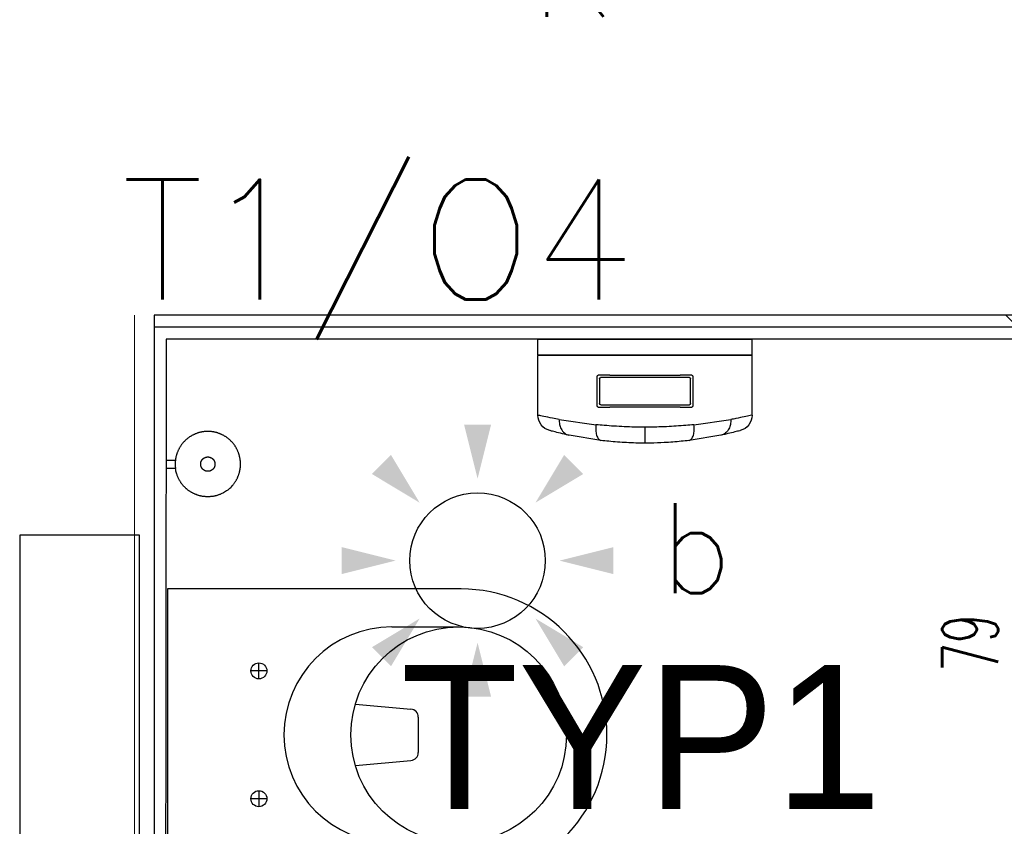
# Model space of a CAD drawing. Header units: centimetres. Extents: x -15121 to 30567, y -60641 to 0.
# Tile 89 of 256: x 4112 to 4236, y -25596 to -25495. Entities that reach past the tile are written whole.
import ezdxf
from ezdxf.enums import TextEntityAlignment as Align

# ---------------------------------------------------------------- set-up
doc = ezdxf.new("R2010")
doc.units = ezdxf.units.CM
doc.header["$LTSCALE"] = 60
for name, color, linetype in [('AIKA lampy sanitariaty', 3, 'Continuous'), ('AIKA sanitariaty', 7, 'Continuous'), ('AIKA TYNK', 5, 'Continuous'), ('AIKA widoki wymiarowanie', 7, 'Continuous'), ('AIKA widokowe', 7, 'Continuous'), ('E_Oświetlenie - czujki ruchu', 3, 'Continuous'), ('E_Oświetlenie - Numer obwodu', 1, 'Continuous'), ('E_Oświetlenie - Opis', 4, 'Continuous')]:
    doc.layers.add(name, color=color, linetype=linetype)
doc.layers.add('opisy', color=1, linetype='Continuous', lineweight=15)
doc.styles.add('SIMPLEX', font='simplex', dxfattribs={"width": 0.85})
doc.styles.add('TableTextStyle', font='txt')
doc.styles.add('wymiar', font='txt.shx', dxfattribs={"width": 0.6})
doc.dimstyles.new('Dwudziestka', dxfattribs={"dimtxt": 7, "dimasz": 0.7, "dimexe": 5, "dimexo": 0, "dimgap": 2.5, "dimtad": 1, "dimtoh": 1, "dimdec": 3, "dimrnd": 0.5, "dimdsep": 46, "dimtxsty": 'wymiar', "dimblk": 'znacznik', "dimcen": 0, "dimdle": 5, "dimse1": 1, "dimse2": 1, "dimclrd": 256, "dimclre": 256, "dimclrt": 256, "dimadec": 0, "dimazin": 0, "dimtfac": 0.4, "dimtdec": 3, "dimtix": 1, "dimtofl": 0, "dimtmove": 2, "dimatfit": 3, "dimldrblk": 'znacznik', "dimfxl": 1, "dimtolj": 1, "dimarcsym": 0})

# ---------------------------------------------------------------- blocks, each defined once
blk = doc.blocks.new('toaleta top')
at = {"layer": 'AIKA sanitariaty'}
for p, q in [((-18.25, 39.75), (-18.25, 3)), ((-13.5, 31.08), (-13.5, 39.45)), ((13.5, 31.08), (13.5, 39.45)), ((18.25, 39.75), (18.25, 3)), ((-3.85, 26.52), (-3.22, 33.48)), ((-2.22, 34.39), (2.22, 34.39)), ((3.85, 26.52), (3.22, 33.48)), ((-8, 15.44), (-8, 13.44)), ((8, 15.44), (8, 13.44)), ((-7, 14.44), (-9, 14.44)), ((7, 14.44), (9, 14.44)), ((-18.25, 3), (18.25, 3)), ((25, -0.5), (-25, -0.5)), ((-25, -0.5), (-25, -15.5)), ((25, -15.5), (25, -0.5)), ((-25, -15.5), (25, -15.5))]:
    blk.add_line(p, q, dxfattribs=at)
for centre, radius in [((0, 39.45), 13.5), ((-8, 14.44), 1), ((8, 14.44), 1)]:
    blk.add_circle(centre, radius, dxfattribs=at)
for centre, radius, start, end in [((0, 39.75), 18.25, 0, 180), ((-2.22, 33.39), 1, 90, 174.822), ((2.22, 33.39), 1, 5.178, 90), ((0, 31.08), 13.5, 180, 0)]:
    blk.add_arc(centre, radius, start, end, dxfattribs=at)
blk = doc.blocks.new('opis lamp')
at = {"layer": 'E_Oświetlenie - Numer obwodu', "style": 'SIMPLEX'}
blk.add_attdef('OBWÓD', text='', height=15, dxfattribs=at).set_placement((-9.46, -1.18), align=Align.CENTER)
at = {"layer": 'E_Oświetlenie - Opis', "style": 'SIMPLEX'}
blk.add_attdef('OPIS1', (55.72, 42.77), '', height=15, dxfattribs=at)
blk = doc.blocks.new('Czujka ruchu 360')
at = {"layer": 'E_Oświetlenie - czujki ruchu'}
blk.add_circle((0, 0), 11.31, dxfattribs=at)
for points in [[(0, 13.68), (-2.25, 22.68), (2.25, 22.68), (-2.25, 22.68)], [(-9.67, 9.67), (-17.63, 14.45), (-14.45, 17.63), (-17.63, 14.45)], [(9.67, 9.67), (17.63, 14.45), (14.45, 17.63), (17.63, 14.45)], [(-13.68, 0), (-22.68, -2.25), (-22.68, 2.25), (-22.68, -2.25)], [(13.68, 0), (22.68, -2.25), (22.68, 2.25), (22.68, -2.25)], [(-9.67, -9.67), (-14.45, -17.63), (-17.63, -14.45), (-14.45, -17.63)], [(9.67, -9.67), (14.45, -17.63), (17.63, -14.45), (14.45, -17.63)], [(0, -13.68), (-2.25, -22.68), (2.25, -22.68), (-2.25, -22.68)]]:
    blk.add_solid(points, dxfattribs=at)
at = {"layer": 'E_Oświetlenie - Numer obwodu', "style": 'SIMPLEX'}
blk.add_attdef('OBWÓD', text='', height=15, dxfattribs=at).set_placement((0, -42.53), align=Align.CENTER)
at = {"layer": 'E_Oświetlenie - Opis', "style": 'SIMPLEX'}
for tag, p in [('SYMBOL', (-34.22, 26.89)), ('OPIS1', (26.83, -1.12))]:
    blk.add_attdef(tag, p, '', height=15, dxfattribs=at)
blk = doc.blocks.new('sl dozownik papieru rzut')
at = {"layer": 'AIKA sanitariaty'}
for p, q in [((13.4, 0), (-13.4, 0)), ((-13.4, -1.95), (-13.4, 0)), ((13.4, -1.95), (13.4, 0)), ((13.4, -1.95), (-13.4, -1.95)), ((-13.4, -2.05), (13.4, -2.05)), ((-13.4, -9.49), (-13.4, -2.05)), ((-13.35, -2), (13.35, -2)), ((13.4, -9.49), (13.4, -2.05)), ((-6, -4.65), (-6, -8.35)), ((-5.85, -4.5), (-4.39, -4.5)), ((-5.55, -4.8), (5.58, -4.8)), ((4.39, -4.5), (-4.39, -4.5)), ((4.39, -4.5), (5.85, -4.5)), ((6, -8.35), (6, -4.65)), ((-5.7, -8.05), (-5.7, -4.95)), ((5.7, -4.95), (5.7, -8.05)), ((-4.39, -8.5), (-5.85, -8.5)), ((5.55, -8.2), (-5.55, -8.2)), ((-4.39, -8.5), (4.39, -8.5)), ((5.85, -8.5), (4.39, -8.5)), ((-6.13, -10.69), (-10.73, -10.04)), ((0, -13), (0, -11)), ((10.73, -10.04), (6.13, -10.69)), ((-9.5, -12.01), (-5.51, -12.67)), ((5.51, -12.67), (9.5, -12.01))]:
    blk.add_line(p, q, dxfattribs=at)
for centre, radius, start, end in [((-13.35, -1.95), 0.05, 180, 270), ((-13.35, -2.05), 0.05, 90, 180), ((13.35, -1.95), 0.05, 270, 0), ((13.35, -2.05), 0.05, 0, 90), ((-5.85, -4.65), 0.15, 90, 180), ((-5.55, -4.95), 0.15, 90, 180), ((5.55, -4.95), 0.15, 0, 90), ((5.85, -4.65), 0.15, 0, 90), ((-5.85, -8.35), 0.15, 180, 270), ((-5.55, -8.05), 0.15, 180, 270), ((5.55, -8.05), 0.15, 270, 0), ((5.85, -8.35), 0.15, 270, 0), ((-11.4, -9.49), 2, 180, 254.9453), ((11.4, -9.49), 2, 285.0547, 0)]:
    blk.add_arc(centre, radius, start, end, dxfattribs=at)
for points, knots in [([(-13.4, -9.49), (-13.4, -9.49), (-13.32, -9.51), (-12.98, -9.59), (-12.73, -9.64), (-12.12, -9.77), (-11.78, -9.84), (-11.18, -9.96), (-10.96, -10), (-10.73, -10.04)], [719.365815, 719.365815, 719.365815, 719.365815, 741.542046, 741.542046, 763.718271, 763.718271, 782.93566, 782.93566, 792.832229, 792.832229, 792.832229, 792.832229]), ([(10.73, -10.04), (11.04, -9.98), (11.33, -9.93), (12.01, -9.8), (12.37, -9.72), (12.8, -9.63), (12.92, -9.6), (13.13, -9.55), (13.21, -9.54), (13.36, -9.5), (13.4, -9.49), (13.4, -9.49)], [645.89816, 645.89816, 645.89816, 645.89816, 659.198751, 659.198751, 681.041661, 681.041661, 692.345192, 692.345192, 703.648717, 703.648717, 719.365815, 719.365815, 719.365815, 719.365815]), ([(-10.73, -10.04), (-10.73, -10.04), (-10.73, -10.04), (-10.73, -10.05), (-10.73, -10.05), (-10.73, -10.07), (-10.73, -10.07), (-10.73, -10.09), (-10.73, -10.11), (-10.74, -10.14), (-10.74, -10.17), (-10.74, -10.25), (-10.73, -10.3), (-10.73, -10.45), (-10.71, -10.55), (-10.66, -10.85), (-10.59, -11.03), (-10.4, -11.41), (-10.26, -11.59), (-9.92, -11.86), (-9.73, -11.96), (-9.53, -12)], [-0.008999, -0.008999, -0.008999, -0.008999, 0, 0, 0.195131, 0.195131, 0.390205, 0.390205, 0.780355, 0.780355, 1.560665, 1.560665, 3.121408, 3.121408, 6.243965, 6.243965, 12.498055, 12.498055, 20.307105, 20.307105, 28.11533, 28.11533, 28.11533, 28.11533]), ([(-5.51, -12.67), (-5.63, -12.65), (-5.73, -12.58), (-5.92, -12.35), (-6, -12.19), (-6.11, -11.81), (-6.14, -11.61), (-6.17, -11.16), (-6.16, -10.93), (-6.13, -10.69), (-6.13, -10.69), (-6.13, -10.69)], [0, 0, 0, 0, 7.811334, 7.811334, 15.623566, 15.623566, 22.812435, 22.812435, 29.999926, 29.999926, 30.008028, 30.008028, 30.008028, 30.008028]), ([(-6.13, -10.69), (-5.79, -10.72), (-5.45, -10.76), (-4.32, -10.85), (-3.52, -10.9), (-2.07, -10.97), (-1.42, -10.99), (-0.51, -11), (-0.26, -11), (0, -11)], [665.068332, 665.068332, 665.068332, 665.068332, 674.873359, 674.873359, 696.15174, 696.15174, 712.840829, 712.840829, 719.36757, 719.36757, 719.36757, 719.36757]), ([(0, -11), (0.44, -11), (0.87, -11), (1.74, -10.98), (2.17, -10.96), (3.02, -10.93), (3.45, -10.9), (4.28, -10.85), (4.69, -10.82), (5.45, -10.76), (5.79, -10.72), (6.13, -10.69)], [719.36757, 719.36757, 719.36757, 719.36757, 730.491124, 730.491124, 741.614678, 741.614678, 752.738229, 752.738229, 763.861781, 763.861781, 773.666807, 773.666807, 773.666807, 773.666807]), ([(6.13, -10.69), (6.13, -10.69), (6.13, -10.69), (6.13, -10.7), (6.13, -10.7), (6.14, -10.72), (6.14, -10.73), (6.14, -10.75), (6.14, -10.76), (6.14, -10.81), (6.15, -10.84), (6.15, -10.93), (6.16, -10.98), (6.16, -11.16), (6.16, -11.27), (6.14, -11.61), (6.11, -11.81), (6, -12.19), (5.92, -12.35), (5.73, -12.58), (5.63, -12.65), (5.51, -12.67)], [-0.008087, -0.008087, -0.008087, -0.008087, 0, 0, 0.223897, 0.223897, 0.447699, 0.447699, 0.895311, 0.895311, 1.790581, 1.790581, 3.581414, 3.581414, 7.165142, 7.165142, 14.347918, 14.347918, 22.153528, 22.153528, 29.958241, 29.958241, 29.958241, 29.958241]), ([(10.73, -10.04), (10.73, -10.04), (10.73, -10.04), (10.74, -10.25), (10.73, -10.45), (10.66, -10.85), (10.59, -11.03), (10.4, -11.41), (10.26, -11.59), (9.92, -11.86), (9.73, -11.96), (9.53, -12)], [-0.008936, -0.008936, -0.008936, -0.008936, 0, 0, 6.258249, 6.258249, 12.51788, 12.51788, 20.330205, 20.330205, 28.1424, 28.1424, 28.1424, 28.1424]), ([(-11.92, -11.42), (-11.92, -11.42), (-11.84, -11.45), (-11.55, -11.52), (-11.32, -11.58), (-10.78, -11.72), (-10.47, -11.79), (-9.94, -11.91), (-9.74, -11.96), (-9.53, -12)], [719.365815, 719.365815, 719.365815, 719.365815, 741.542046, 741.542046, 763.718271, 763.718271, 782.93566, 782.93566, 793.101387, 793.101387, 793.101387, 793.101387]), ([(-9.53, -12), (-9.53, -12), (-9.52, -12), (-9.52, -12), (-9.51, -12), (-9.51, -12), (-9.5, -12.01), (-9.5, -12.01), (-9.5, -12.01), (-9.5, -12.01)], [125.169211, 125.169211, 125.169211, 125.169211, 125.262842, 125.262842, 125.558179, 125.558179, 125.889339, 125.889339, 126.290447, 126.290447, 126.290447, 126.290447]), ([(9.5, -12.01), (9.5, -12.01), (9.5, -12.01), (9.51, -12), (9.51, -12), (9.52, -12), (9.52, -12), (9.53, -12)], [0, 0, 0, 0, 0.4713843, 0.4713843, 0.7522977, 0.7522977, 0.8768388, 0.8768388, 0.8768388, 0.8768388]), ([(9.53, -12), (9.81, -11.94), (10.07, -11.88), (10.69, -11.74), (11, -11.66), (11.38, -11.57), (11.49, -11.54), (11.68, -11.49), (11.75, -11.47), (11.88, -11.44), (11.92, -11.42), (11.92, -11.42)], [645.629, 645.629, 645.629, 645.629, 659.198751, 659.198751, 681.041661, 681.041661, 692.345192, 692.345192, 703.648717, 703.648717, 719.365815, 719.365815, 719.365815, 719.365815]), ([(-5.51, -12.67), (-5.51, -12.67), (-5.51, -12.67), (-5.5, -12.67), (-5.5, -12.67), (-5.5, -12.67)], [25.154736, 25.154736, 25.154736, 25.154736, 25.2068571, 25.2068571, 25.5412471, 25.5412471, 25.5412471, 25.5412471]), ([(-5.5, -12.67), (-5.18, -12.71), (-4.86, -12.74), (-3.85, -12.84), (-3.14, -12.9), (-1.84, -12.97), (-1.26, -12.99), (-0.45, -13), (-0.23, -13), (0, -13)], [664.576978, 664.576978, 664.576978, 664.576978, 674.873359, 674.873359, 696.15174, 696.15174, 712.840829, 712.840829, 719.36757, 719.36757, 719.36757, 719.36757]), ([(0, -13), (0.39, -13), (0.78, -13), (1.55, -12.98), (1.93, -12.96), (2.69, -12.92), (3.07, -12.9), (3.81, -12.84), (4.17, -12.81), (4.86, -12.74), (5.18, -12.71), (5.5, -12.67)], [719.36757, 719.36757, 719.36757, 719.36757, 730.491124, 730.491124, 741.614678, 741.614678, 752.738229, 752.738229, 763.861781, 763.861781, 774.158161, 774.158161, 774.158161, 774.158161]), ([(5.5, -12.67), (5.5, -12.67), (5.5, -12.67), (5.51, -12.67), (5.51, -12.67), (5.51, -12.67)], [0, 0, 0, 0, 0.3582778, 0.3582778, 0.4217256, 0.4217256, 0.4217256, 0.4217256])]:
    blk.add_open_spline(points, degree=3, knots=knots, dxfattribs=at)
blk = doc.blocks.new('sl szczotka rzut')
at = {"layer": 'AIKA sanitariaty', "transparency": 33554610}
for p, q in [((22238.01, -28535.25), (22238.01, -28534.12)), ((22239.01, -28535.25), (22239.01, -28534.12)), ((22239.01, -28535.25), (22238.01, -28535.25))]:
    blk.add_line(p, q, dxfattribs=at)
for points in [[(22235.26, -28527.56), (22235.39, -28527.42), (22235.5, -28527.29), (22235.6, -28527.19), (22235.69, -28527.1), (22235.78, -28527.02), (22235.85, -28526.95), (22235.92, -28526.89), (22235.99, -28526.84), (22236.06, -28526.79), (22236.12, -28526.74), (22236.18, -28526.7), (22236.24, -28526.66), (22236.3, -28526.62), (22236.35, -28526.58), (22236.41, -28526.55), (22236.47, -28526.51), (22236.53, -28526.48), (22236.59, -28526.45), (22236.65, -28526.42), (22236.71, -28526.39), (22236.77, -28526.36), (22236.83, -28526.33), (22236.89, -28526.3), (22236.95, -28526.28), (22237.01, -28526.25), (22237.07, -28526.23), (22237.14, -28526.2), (22237.2, -28526.18), (22237.26, -28526.16), (22237.33, -28526.14), (22237.39, -28526.12), (22237.46, -28526.1), (22237.52, -28526.09), (22237.59, -28526.07), (22237.65, -28526.06), (22237.72, -28526.04), (22237.78, -28526.03), (22237.85, -28526.02), (22237.91, -28526.01), (22237.98, -28526), (22238.05, -28525.99), (22238.11, -28525.98), (22238.18, -28525.98), (22238.25, -28525.97), (22238.31, -28525.97), (22238.38, -28525.97), (22238.45, -28525.97), (22238.51, -28525.97), (22238.58, -28525.97), (22238.65, -28525.97), (22238.71, -28525.97), (22238.78, -28525.97), (22238.85, -28525.98), (22238.91, -28525.98), (22238.98, -28525.99), (22239.05, -28526), (22239.11, -28526.01), (22239.18, -28526.02), (22239.25, -28526.03), (22239.31, -28526.04), (22239.38, -28526.06), (22239.44, -28526.07), (22239.51, -28526.09), (22239.57, -28526.1), (22239.64, -28526.12), (22239.7, -28526.14), (22239.76, -28526.16), (22239.83, -28526.18), (22239.89, -28526.2), (22239.95, -28526.23), (22240.02, -28526.25), (22240.08, -28526.28), (22240.14, -28526.3), (22240.2, -28526.33), (22240.26, -28526.36), (22240.32, -28526.39), (22240.38, -28526.42), (22240.44, -28526.45), (22240.5, -28526.48), (22240.56, -28526.51), (22240.62, -28526.55), (22240.67, -28526.58), (22240.73, -28526.62), (22240.79, -28526.65), (22240.84, -28526.69), (22240.9, -28526.73), (22240.95, -28526.77), (22241, -28526.81), (22241.06, -28526.85), (22241.11, -28526.89), (22241.16, -28526.94), (22241.21, -28526.98), (22241.26, -28527.02), (22241.31, -28527.07), (22241.36, -28527.12), (22241.41, -28527.16), (22241.45, -28527.21), (22241.5, -28527.26), (22241.54, -28527.31), (22241.59, -28527.36), (22241.63, -28527.41), (22241.67, -28527.46), (22241.72, -28527.51), (22241.76, -28527.56), (22241.8, -28527.62), (22241.84, -28527.67), (22241.88, -28527.73), (22241.91, -28527.78), (22241.95, -28527.84), (22241.99, -28527.89), (22242.02, -28527.95), (22242.05, -28528.01), (22242.09, -28528.07), (22242.12, -28528.13), (22242.15, -28528.19), (22242.18, -28528.25), (22242.21, -28528.31), (22242.24, -28528.37), (22242.27, -28528.43), (22242.29, -28528.49), (22242.32, -28528.55), (22242.34, -28528.61), (22242.36, -28528.68), (22242.39, -28528.74), (22242.41, -28528.8), (22242.43, -28528.87), (22242.45, -28528.93), (22242.46, -28529), (22242.48, -28529.06), (22242.5, -28529.13), (22242.51, -28529.19), (22242.52, -28529.26), (22242.54, -28529.32), (22242.55, -28529.39), (22242.56, -28529.45), (22242.57, -28529.52), (22242.58, -28529.59), (22242.58, -28529.65), (22242.59, -28529.72), (22242.59, -28529.79), (22242.6, -28529.85), (22242.6, -28529.92), (22242.6, -28529.99), (22242.6, -28530.05), (22242.6, -28530.12), (22242.6, -28530.19), (22242.6, -28530.25), (22242.59, -28530.32), (22242.59, -28530.39), (22242.58, -28530.45), (22242.58, -28530.52), (22242.57, -28530.59), (22242.56, -28530.65), (22242.55, -28530.72), (22242.54, -28530.79), (22242.52, -28530.85), (22242.51, -28530.92), (22242.5, -28530.98), (22242.48, -28531.05), (22242.46, -28531.11), (22242.45, -28531.18), (22242.43, -28531.24), (22242.41, -28531.3), (22242.39, -28531.37), (22242.36, -28531.43), (22242.34, -28531.49), (22242.32, -28531.56), (22242.29, -28531.62), (22242.27, -28531.68), (22242.24, -28531.74), (22242.21, -28531.8), (22242.18, -28531.86), (22242.15, -28531.92), (22242.12, -28531.98), (22242.09, -28532.04), (22242.05, -28532.1), (22242.02, -28532.16), (22241.99, -28532.21), (22241.95, -28532.27), (22241.91, -28532.33), (22241.88, -28532.38), (22241.84, -28532.44), (22241.8, -28532.49), (22241.76, -28532.54), (22241.72, -28532.6), (22241.67, -28532.65), (22241.63, -28532.7), (22241.59, -28532.75), (22241.54, -28532.8), (22241.5, -28532.85), (22241.45, -28532.9), (22241.41, -28532.94), (22241.36, -28532.99), (22241.31, -28533.04), (22241.26, -28533.08), (22241.21, -28533.13), (22241.16, -28533.17), (22241.11, -28533.21), (22241.06, -28533.26), (22241, -28533.3), (22240.95, -28533.34), (22240.9, -28533.38), (22240.84, -28533.42), (22240.79, -28533.45), (22240.73, -28533.49), (22240.67, -28533.53), (22240.62, -28533.56), (22240.56, -28533.59), (22240.5, -28533.63), (22240.44, -28533.66), (22240.38, -28533.69), (22240.32, -28533.72), (22240.26, -28533.75), (22240.2, -28533.78), (22240.14, -28533.8), (22240.08, -28533.83), (22240.02, -28533.86), (22239.95, -28533.88), (22239.89, -28533.9), (22239.83, -28533.93), (22239.76, -28533.95), (22239.7, -28533.97), (22239.64, -28533.99), (22239.57, -28534), (22239.51, -28534.02), (22239.44, -28534.04), (22239.38, -28534.05), (22239.32, -28534.06), (22239.27, -28534.07), (22239.22, -28534.09), (22239.17, -28534.09), (22239.13, -28534.1), (22239.1, -28534.11), (22239.07, -28534.11), (22239.05, -28534.11), (22239.03, -28534.12), (22239.01, -28534.12), (22238.99, -28534.12), (22238.97, -28534.12), (22238.94, -28534.12), (22238.9, -28534.13), (22238.86, -28534.13), (22238.81, -28534.13), (22238.75, -28534.13), (22238.69, -28534.14), (22238.62, -28534.14), (22238.55, -28534.14), (22238.47, -28534.14), (22238.39, -28534.14), (22238.31, -28534.13), (22238.23, -28534.13), (22238.16, -28534.13), (22238.1, -28534.12), (22238.04, -28534.12), (22238, -28534.12), (22237.98, -28534.12)], [(22235.26, -28527.56), (22235.16, -28527.72), (22235.07, -28527.86), (22234.99, -28527.98), (22234.93, -28528.09), (22234.88, -28528.19), (22234.83, -28528.29), (22234.79, -28528.37), (22234.76, -28528.45), (22234.73, -28528.52), (22234.7, -28528.6), (22234.67, -28528.67), (22234.65, -28528.73), (22234.62, -28528.8), (22234.6, -28528.87), (22234.58, -28528.93), (22234.56, -28529), (22234.55, -28529.06), (22234.53, -28529.13), (22234.52, -28529.19), (22234.5, -28529.26), (22234.49, -28529.32), (22234.48, -28529.39), (22234.47, -28529.45), (22234.46, -28529.52), (22234.45, -28529.59), (22234.45, -28529.65), (22234.44, -28529.72), (22234.43, -28529.79), (22234.43, -28529.85), (22234.43, -28529.92), (22234.43, -28529.99), (22234.43, -28530.05), (22234.43, -28530.12), (22234.43, -28530.19), (22234.43, -28530.25), (22234.43, -28530.32), (22234.44, -28530.39), (22234.45, -28530.45), (22234.45, -28530.52), (22234.46, -28530.59), (22234.47, -28530.65), (22234.48, -28530.72), (22234.49, -28530.79), (22234.5, -28530.85), (22234.52, -28530.92), (22234.53, -28530.98), (22234.55, -28531.05), (22234.56, -28531.11), (22234.58, -28531.18), (22234.6, -28531.24), (22234.62, -28531.3), (22234.64, -28531.37), (22234.66, -28531.43), (22234.69, -28531.49), (22234.71, -28531.56), (22234.74, -28531.62), (22234.76, -28531.68), (22234.79, -28531.74), (22234.82, -28531.8), (22234.85, -28531.86), (22234.88, -28531.92), (22234.91, -28531.98), (22234.94, -28532.04), (22234.97, -28532.1), (22235.01, -28532.16), (22235.04, -28532.21), (22235.08, -28532.27), (22235.11, -28532.33), (22235.15, -28532.38), (22235.19, -28532.44), (22235.23, -28532.49), (22235.27, -28532.54), (22235.31, -28532.6), (22235.35, -28532.65), (22235.4, -28532.7), (22235.44, -28532.75), (22235.48, -28532.8), (22235.53, -28532.85), (22235.58, -28532.9), (22235.62, -28532.94), (22235.67, -28532.99), (22235.72, -28533.04), (22235.77, -28533.08), (22235.82, -28533.13), (22235.87, -28533.17), (22235.92, -28533.21), (22235.97, -28533.26), (22236.03, -28533.3), (22236.08, -28533.34), (22236.13, -28533.38), (22236.19, -28533.42), (22236.24, -28533.45), (22236.3, -28533.49), (22236.36, -28533.53), (22236.41, -28533.56), (22236.47, -28533.59), (22236.53, -28533.63), (22236.59, -28533.66), (22236.65, -28533.69), (22236.71, -28533.72), (22236.78, -28533.75), (22236.84, -28533.78), (22236.92, -28533.81), (22236.99, -28533.85), (22237.07, -28533.88), (22237.16, -28533.91), (22237.26, -28533.94), (22237.37, -28533.97), (22237.49, -28534.01), (22237.63, -28534.04), (22237.79, -28534.08), (22237.98, -28534.12)]]:
    blk.add_lwpolyline(points, dxfattribs=at)
blk.add_lwpolyline([(22239.38, -28530.29), (22239.39, -28530.27), (22239.39, -28530.26), (22239.39, -28530.24), (22239.39, -28530.23), (22239.4, -28530.21), (22239.4, -28530.2), (22239.4, -28530.19), (22239.4, -28530.17), (22239.41, -28530.16), (22239.41, -28530.14), (22239.41, -28530.13), (22239.41, -28530.11), (22239.41, -28530.1), (22239.41, -28530.08), (22239.41, -28530.07), (22239.41, -28530.05), (22239.41, -28530.04), (22239.41, -28530.02), (22239.41, -28530.01), (22239.41, -28530), (22239.41, -28529.98), (22239.41, -28529.97), (22239.41, -28529.95), (22239.4, -28529.94), (22239.4, -28529.92), (22239.4, -28529.91), (22239.4, -28529.89), (22239.39, -28529.88), (22239.39, -28529.86), (22239.39, -28529.85), (22239.39, -28529.84), (22239.38, -28529.82), (22239.38, -28529.81), (22239.37, -28529.79), (22239.37, -28529.78), (22239.36, -28529.77), (22239.36, -28529.75), (22239.35, -28529.74), (22239.35, -28529.72), (22239.34, -28529.71), (22239.34, -28529.7), (22239.33, -28529.68), (22239.33, -28529.67), (22239.32, -28529.66), (22239.31, -28529.64), (22239.31, -28529.63), (22239.3, -28529.62), (22239.29, -28529.6), (22239.28, -28529.59), (22239.28, -28529.58), (22239.27, -28529.57), (22239.26, -28529.55), (22239.25, -28529.54), (22239.24, -28529.53), (22239.24, -28529.52), (22239.23, -28529.51), (22239.22, -28529.5), (22239.21, -28529.48), (22239.2, -28529.47), (22239.19, -28529.46), (22239.18, -28529.45), (22239.17, -28529.44), (22239.16, -28529.43), (22239.15, -28529.42), (22239.14, -28529.41), (22239.13, -28529.4), (22239.12, -28529.39), (22239.11, -28529.38), (22239.1, -28529.37), (22239.08, -28529.36), (22239.07, -28529.35), (22239.06, -28529.34), (22239.05, -28529.33), (22239.04, -28529.32), (22239.03, -28529.32), (22239.01, -28529.31), (22239, -28529.3), (22238.99, -28529.29), (22238.98, -28529.28), (22238.96, -28529.28), (22238.95, -28529.27), (22238.94, -28529.26), (22238.92, -28529.25), (22238.91, -28529.25), (22238.9, -28529.24), (22238.88, -28529.24), (22238.87, -28529.23), (22238.86, -28529.22), (22238.84, -28529.22), (22238.83, -28529.21), (22238.82, -28529.21), (22238.8, -28529.2), (22238.79, -28529.2), (22238.77, -28529.19), (22238.76, -28529.19), (22238.75, -28529.19), (22238.73, -28529.18), (22238.72, -28529.18), (22238.7, -28529.18), (22238.69, -28529.17), (22238.67, -28529.17), (22238.66, -28529.17), (22238.65, -28529.17), (22238.63, -28529.16), (22238.62, -28529.16), (22238.6, -28529.16), (22238.59, -28529.16), (22238.57, -28529.16), (22238.56, -28529.16), (22238.54, -28529.16), (22238.53, -28529.16), (22238.51, -28529.16), (22238.5, -28529.16), (22238.48, -28529.16), (22238.47, -28529.16), (22238.46, -28529.16), (22238.44, -28529.16), (22238.43, -28529.16), (22238.41, -28529.16), (22238.4, -28529.16), (22238.38, -28529.17), (22238.37, -28529.17), (22238.35, -28529.17), (22238.34, -28529.17), (22238.32, -28529.18), (22238.31, -28529.18), (22238.3, -28529.18), (22238.28, -28529.19), (22238.27, -28529.19), (22238.25, -28529.19), (22238.24, -28529.2), (22238.23, -28529.2), (22238.21, -28529.21), (22238.2, -28529.21), (22238.18, -28529.22), (22238.17, -28529.22), (22238.16, -28529.23), (22238.14, -28529.24), (22238.13, -28529.24), (22238.12, -28529.25), (22238.1, -28529.25), (22238.09, -28529.26), (22238.08, -28529.27), (22238.07, -28529.28), (22238.05, -28529.28), (22238.04, -28529.29), (22238.03, -28529.3), (22238.02, -28529.31), (22238, -28529.32), (22237.99, -28529.32), (22237.98, -28529.33), (22237.97, -28529.34), (22237.96, -28529.35), (22237.94, -28529.36), (22237.93, -28529.37), (22237.92, -28529.38), (22237.91, -28529.39), (22237.9, -28529.4), (22237.89, -28529.41), (22237.88, -28529.42), (22237.87, -28529.43), (22237.86, -28529.44), (22237.85, -28529.45), (22237.84, -28529.46), (22237.83, -28529.47), (22237.82, -28529.48), (22237.81, -28529.5), (22237.8, -28529.51), (22237.79, -28529.52), (22237.78, -28529.53), (22237.78, -28529.54), (22237.77, -28529.55), (22237.76, -28529.57), (22237.75, -28529.58), (22237.74, -28529.59), (22237.74, -28529.6), (22237.73, -28529.62), (22237.72, -28529.63), (22237.72, -28529.64), (22237.71, -28529.66), (22237.7, -28529.67), (22237.7, -28529.68), (22237.69, -28529.7), (22237.68, -28529.71), (22237.68, -28529.72), (22237.67, -28529.74), (22237.67, -28529.75), (22237.66, -28529.77), (22237.66, -28529.78), (22237.65, -28529.79), (22237.65, -28529.81), (22237.65, -28529.82), (22237.64, -28529.84), (22237.64, -28529.85), (22237.64, -28529.86), (22237.63, -28529.88), (22237.63, -28529.89), (22237.63, -28529.91), (22237.63, -28529.92), (22237.62, -28529.94), (22237.62, -28529.95), (22237.62, -28529.97), (22237.62, -28529.98), (22237.62, -28530), (22237.62, -28530.01), (22237.62, -28530.02), (22237.62, -28530.04), (22237.62, -28530.05), (22237.62, -28530.07), (22237.62, -28530.08), (22237.62, -28530.1), (22237.62, -28530.11), (22237.62, -28530.13), (22237.62, -28530.14), (22237.62, -28530.16), (22237.62, -28530.17), (22237.63, -28530.19), (22237.63, -28530.2), (22237.63, -28530.21), (22237.63, -28530.23), (22237.64, -28530.24), (22237.64, -28530.26), (22237.64, -28530.27), (22237.65, -28530.29), (22237.65, -28530.3), (22237.65, -28530.31), (22237.66, -28530.33), (22237.66, -28530.34), (22237.67, -28530.36), (22237.67, -28530.37), (22237.68, -28530.38), (22237.68, -28530.4), (22237.69, -28530.41), (22237.7, -28530.42), (22237.7, -28530.44), (22237.71, -28530.45), (22237.72, -28530.46), (22237.72, -28530.48), (22237.73, -28530.49), (22237.74, -28530.5), (22237.74, -28530.52), (22237.75, -28530.53), (22237.76, -28530.54), (22237.77, -28530.55), (22237.78, -28530.56), (22237.78, -28530.58), (22237.79, -28530.59), (22237.8, -28530.6), (22237.81, -28530.61), (22237.82, -28530.62), (22237.83, -28530.63), (22237.84, -28530.65), (22237.85, -28530.66), (22237.86, -28530.67), (22237.87, -28530.68), (22237.88, -28530.69), (22237.89, -28530.7), (22237.9, -28530.71), (22237.91, -28530.72), (22237.92, -28530.73), (22237.93, -28530.74), (22237.94, -28530.75), (22237.96, -28530.76), (22237.97, -28530.77), (22237.98, -28530.78), (22237.99, -28530.78), (22238, -28530.79), (22238.02, -28530.8), (22238.03, -28530.81), (22238.04, -28530.82), (22238.05, -28530.82), (22238.07, -28530.83), (22238.08, -28530.84), (22238.09, -28530.85), (22238.1, -28530.85), (22238.12, -28530.86), (22238.13, -28530.87), (22238.14, -28530.87), (22238.16, -28530.88), (22238.17, -28530.88), (22238.18, -28530.89), (22238.2, -28530.89), (22238.21, -28530.9), (22238.23, -28530.9), (22238.24, -28530.91), (22238.25, -28530.91), (22238.27, -28530.92), (22238.28, -28530.92), (22238.3, -28530.92), (22238.31, -28530.93), (22238.32, -28530.93), (22238.34, -28530.93), (22238.35, -28530.94), (22238.37, -28530.94), (22238.38, -28530.94), (22238.4, -28530.94), (22238.41, -28530.95), (22238.43, -28530.95), (22238.44, -28530.95), (22238.46, -28530.95), (22238.47, -28530.95), (22238.48, -28530.95), (22238.5, -28530.95), (22238.51, -28530.95), (22238.53, -28530.95), (22238.54, -28530.95), (22238.56, -28530.95), (22238.57, -28530.95), (22238.59, -28530.95), (22238.6, -28530.95), (22238.62, -28530.95), (22238.63, -28530.94), (22238.65, -28530.94), (22238.66, -28530.94), (22238.67, -28530.94), (22238.69, -28530.93), (22238.7, -28530.93), (22238.72, -28530.93), (22238.73, -28530.92), (22238.75, -28530.92), (22238.76, -28530.92), (22238.77, -28530.91), (22238.79, -28530.91), (22238.8, -28530.9), (22238.82, -28530.9), (22238.83, -28530.89), (22238.84, -28530.89), (22238.86, -28530.88), (22238.87, -28530.88), (22238.88, -28530.87), (22238.9, -28530.87), (22238.91, -28530.86), (22238.92, -28530.85), (22238.94, -28530.85), (22238.95, -28530.84), (22238.96, -28530.83), (22238.98, -28530.82), (22238.99, -28530.82), (22239, -28530.81), (22239.01, -28530.8), (22239.03, -28530.79), (22239.04, -28530.78), (22239.05, -28530.78), (22239.06, -28530.77), (22239.07, -28530.76), (22239.08, -28530.75), (22239.1, -28530.74), (22239.11, -28530.73), (22239.12, -28530.72), (22239.13, -28530.71), (22239.14, -28530.7), (22239.15, -28530.69), (22239.16, -28530.68), (22239.17, -28530.67), (22239.18, -28530.66), (22239.19, -28530.65), (22239.2, -28530.63), (22239.21, -28530.62), (22239.22, -28530.61), (22239.23, -28530.6), (22239.24, -28530.59), (22239.24, -28530.58), (22239.25, -28530.56), (22239.26, -28530.55), (22239.27, -28530.54), (22239.28, -28530.53), (22239.28, -28530.52), (22239.29, -28530.5), (22239.3, -28530.49), (22239.31, -28530.48), (22239.31, -28530.46), (22239.32, -28530.45), (22239.33, -28530.44), (22239.33, -28530.42), (22239.34, -28530.41), (22239.34, -28530.4), (22239.35, -28530.38), (22239.35, -28530.37), (22239.36, -28530.36), (22239.36, -28530.34), (22239.37, -28530.33), (22239.37, -28530.31), (22239.38, -28530.3)], close=True, dxfattribs=at)
blk = doc.blocks.new('znacznik')
at = {"color": 0}
for points in [[(0, -5), (0, 5)], [(-4, 0), (4, 0)]]:
    blk.add_lwpolyline(points, dxfattribs=at)
at = {"color": 1}
blk.add_lwpolyline([(-2.12, -2.12), (2.12, 2.12)], dxfattribs=at)
blk = doc.blocks.new('*D6791')
at = {"layer": 'AIKA widoki wymiarowanie', "lineweight": -2, "transparency": 16777216}
blk.add_line((4237.39, -25533.86), (4237.39, -25611.5), dxfattribs=at)
at = {"layer": 'Defpoints', "color": 0, "transparency": 16777216}
for p in [(4206.81, -25533.16), (4190.15, -25612.2), (4237.39, -25612.2)]:
    blk.add_point(p, dxfattribs=at)
at = {"layer": 'AIKA widoki wymiarowanie', "lineweight": -2, "transparency": 16777216, "xscale": 0.7, "yscale": 0.7, "zscale": 0.7}
for p, rotation in [((4237.39, -25533.16), 90), ((4237.39, -25612.2), 270)]:
    blk.add_blockref('znacznik', p, dxfattribs=dict(at, rotation=rotation))
at = {"layer": 'AIKA widoki wymiarowanie', "transparency": 16777216, "insert": (4231.39, -25572.68), "char_height": 7, "attachment_point": 5, "rotation": 90, "style": 'wymiar'}
blk.add_mtext('\\A1;79', dxfattribs=at)

msp = doc.modelspace()

# ---------------------------------------------------------------- linework, layer by layer
at = {"layer": 'AIKA TYNK'}
msp.add_lwpolyline([(4251.7787, -25533.163), (4129.274, -25533.163), (4129.274, -25691.163)], dxfattribs=at)
at = {"layer": 'AIKA widokowe', "color": 8}
msp.add_lwpolyline([(4253.2787, -25531.6649), (4129.2787, -25531.6649), (4129.2787, -25689.6649)], dxfattribs=at)
at = {"layer": 'AIKA widokowe'}
msp.add_lwpolyline([(4249.2787, -25534.663), (4130.7721, -25534.663), (4130.5753, -25689.5128)], dxfattribs=at)
at = {"layer": 'opisy', "color": 8}
msp.add_line((4126.7787, -25692.6989), (4126.7787, -25531.6649), dxfattribs=at)
at = {"layer": 'opisy'}
msp.add_line((4129.2787, -25692.6989), (4129.2787, -25531.6649), dxfattribs=at)

# ---------------------------------------------------------------- block references
at = {"layer": 'AIKA lampy sanitariaty'}
ref = msp.add_blockref('opis lamp', (4135.1362, -25501.7185, 1), dxfattribs=at)
ref.add_attrib('OBWÓD', 'T1/O4', dxfattribs={"layer": 'E_Oświetlenie - Numer obwodu', "height": 15, "style": 'SIMPLEX'}).set_placement((4157.2925, -25529.6865, 1), align=Align.CENTER)
ref.add_attrib('OPIS1', 'k', (4175.8554, -25494.2952, 1), dxfattribs={"layer": 'E_Oświetlenie - Opis', "height": 15, "style": 'SIMPLEX'})
ref = msp.add_blockref('Czujka ruchu 360', (4169.7422, -25562.3681, 105.6527), dxfattribs=dict(at, xscale=0.75, yscale=0.75, zscale=0.75))
ref.add_attrib('OPIS1', 'b', (4192.5286, -25566.4335, 105.6527), dxfattribs={"layer": 'E_Oświetlenie - Opis', "height": 11.25, "style": 'SIMPLEX'})
at = {"layer": 'AIKA sanitariaty', "color": 8, "xscale": -1}
msp.add_blockref('sl dozownik papieru rzut', (4190.7018, -25534.6649), dxfattribs=at)
at = {"layer": 'AIKA sanitariaty', "color": 8, "xscale": -1, "rotation": 270}
msp.add_blockref('sl szczotka rzut', (32666.0323, -47788.804), dxfattribs=at)
at = {"layer": 'AIKA sanitariaty', "color": 8, "rotation": 270}
msp.add_blockref('toaleta top', (4127.927, -25584.167), dxfattribs=at)

# ---------------------------------------------------------------- texts
at = {"layer": 'AIKA lampy sanitariaty', "style": 'TableTextStyle'}
msp.add_text('TYP1', height=18, dxfattribs=at).set_placement((4160.1344, -25593.4469))

# ---------------------------------------------------------------- dimensions: what is measured, and where the dimension line sits
at = {"layer": 'AIKA widoki wymiarowanie'}
dim = msp.add_linear_dim(base=(4237.3871, -25612.1956), p1=(4206.8103, -25533.163), p2=(4190.1539, -25612.1956), angle=90, dimstyle='Dwudziestka', dxfattribs=at)
dim.commit()
dim.dimension.update_dxf_attribs({"geometry": '*D6791', "text_midpoint": (4231.3871, -25572.6793)})

doc.saveas('drawing.dxf')
